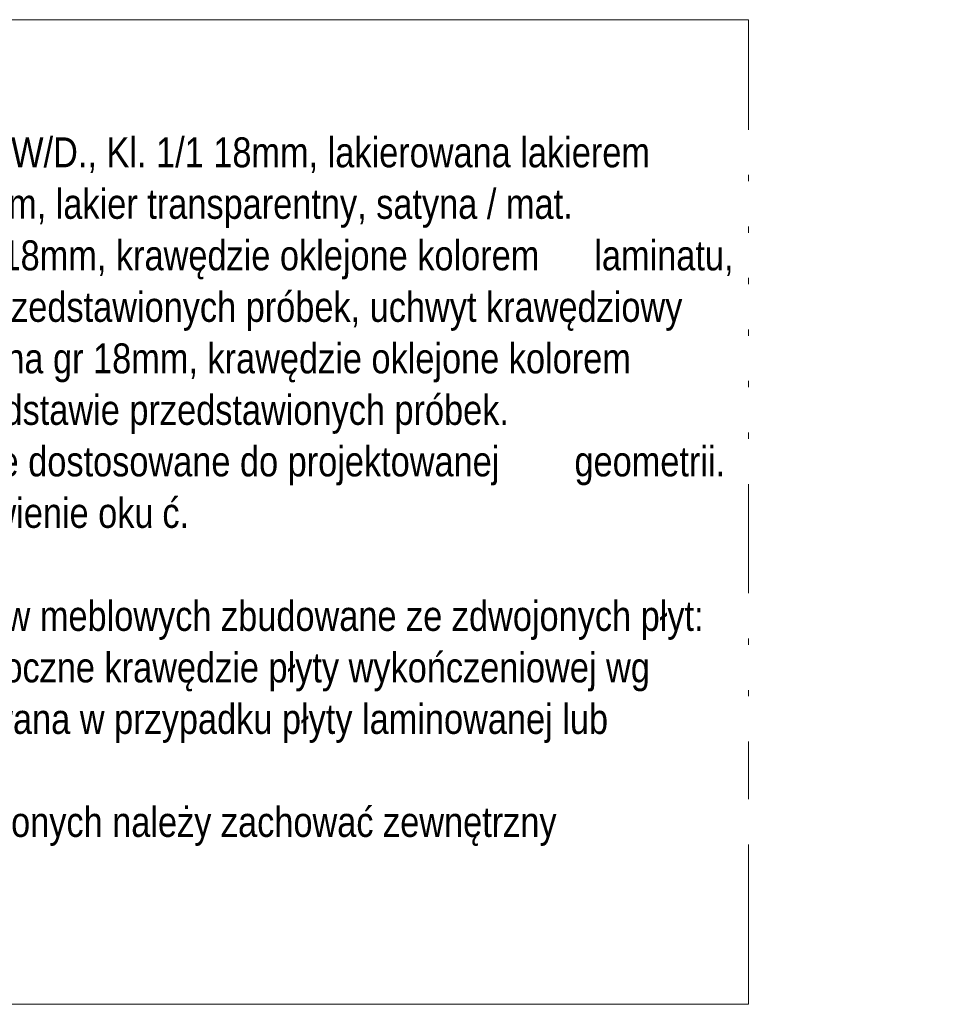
# Model space of a CAD drawing. Header units: centimetres. Extents: x 13709 to 15882, y -102 to 13710.
# Tile 5 of 7: x 15263 to 15882, y -102 to 556. Entities that reach past the tile are written whole.
import ezdxf

# ---------------------------------------------------------------- set-up
doc = ezdxf.new("R2010")
doc.units = ezdxf.units.CM
doc.layers.add('G-ANNO-TEXT', color=231, linetype='Continuous', lineweight=9)
doc.styles.add('Arial Narrow_1', font='ARIALN.TTF', dxfattribs={"height": 20})

msp = doc.modelspace()

# ---------------------------------------------------------------- linework, layer by layer
at = {"layer": 'G-ANNO-TEXT', "color": 250, "flags": 128}
msp.add_lwpolyline([(14742.52, 555.79), (15749.8, 555.79), (15749.8, -101.71), (14742.52, -101.71)], close=True, dxfattribs=at)

# ---------------------------------------------------------------- next in the draw order: texts
at = {"layer": 'G-ANNO-TEXT', "color": 7, "char_height": 20, "attachment_point": 1, "style": 'Arial Narrow_1', "bg_fill": 3, "box_fill_scale": 1.25, "bg_fill_color": 256, "bg_fill_true_color": 13158600, "bg_fill_transparency": 0}
for s, insert, width in [('Korpusy i plecy Sklejka iglasta Sosna W/D., Kl. 1/1 18mm, lakierowana lakierem ', (14871.52, 477.22), 1026.16), ('ładnikowym chemoutwardzalnym, lakier transparentny, satyna / mat.', (14938.33, 442.83), 869.0293), (' zestawienie oku', (15183.07, 236.45), 212.4472), ('ścianki korpusów meblowych zbudowane ze zdwojonych płyt: ', (15095.76, 167.66), 789.6622), ('W przypadku zastosowania płyt zdwojonych należy zachować zewnętrzny ', (14871.52, 30.08), 948.3963)]:
    msp.add_mtext(s, dxfattribs=dict(at, insert=insert, width=width))

# ---------------------------------------------------------------- next in the draw order: texts
for s, insert, width in [('Fronty płyta meblowa laminowana gr 18mm, krawędzie oklejone kolorem ', (14871.52, 408.43), 931.5609), ('ć.', (15358.36, 236.45), 22.4473), ('konstrukcyjnej i wykończeniowej. Widoczne krawędzie płyty wykończeniowej wg ', (14871.52, 133.26), 1025.3583)]:
    msp.add_mtext(s, dxfattribs=dict(at, insert=insert, width=width))

# ---------------------------------------------------------------- next in the draw order: texts
for s, insert, width in [('\\fArial Narrow|b0|i0|c238|p34|; ', (15640.14, 408.43), 8.0169), ('kolor: wg zestawienia na podstawie przedstawionych próbek, uchwyt krawędziowy', (14871.52, 374.03), 1044.5988), ('przyjętego materiału. Okleina laminowana w przypadku płyty laminowanej lub ', (14871.52, 98.87), 990.0841)]:
    msp.add_mtext(s, dxfattribs=dict(at, insert=insert, width=width))

# ---------------------------------------------------------------- next in the draw order: texts
for s, insert, width in [('laminatu, ', (15646.75, 408.43), 122.6582), ('Półki i blacik płyta meblowa laminowana gr 18mm, krawędzie oklejone kolorem ', (14871.52, 339.64), 1008.5229)]:
    msp.add_mtext(s, dxfattribs=dict(at, insert=insert, width=width))

# ---------------------------------------------------------------- next in the draw order: texts
at = {"layer": 'G-ANNO-TEXT', "color": 7, "insert": (14871.52, 305.24), "char_height": 20, "width": 900.2951, "attachment_point": 1, "style": 'Arial Narrow_1', "bg_fill": 3, "box_fill_scale": 1.25, "bg_fill_color": 256, "bg_fill_true_color": 13158600, "bg_fill_transparency": 0}
msp.add_mtext('laminatu, kolor: wg zestawienia na podstawie przedstawionych próbek.', dxfattribs=at)

# ---------------------------------------------------------------- next in the draw order: texts
at = {"layer": 'G-ANNO-TEXT', "color": 7, "insert": (14871.52, 270.85), "char_height": 20, "width": 899.4934, "attachment_point": 1, "style": 'Arial Narrow_1', "bg_fill": 3, "box_fill_scale": 1.25, "bg_fill_color": 256, "bg_fill_true_color": 13158600, "bg_fill_transparency": 0}
msp.add_mtext('Prowadnice, okucia, zawiasy meblowe dostosowane do projektowanej ', dxfattribs=at)

# ---------------------------------------------------------------- next in the draw order: texts
at = {"layer": 'G-ANNO-TEXT', "color": 7, "insert": (15613.68, 270.85), "char_height": 20, "width": 24.0506, "attachment_point": 1, "style": 'Arial Narrow_1', "bg_fill": 3, "box_fill_scale": 1.25, "bg_fill_color": 256, "bg_fill_true_color": 13158600, "bg_fill_transparency": 0}
msp.add_mtext('\\fArial Narrow|b0|i0|c238|p34|;^I', dxfattribs=at)

# ---------------------------------------------------------------- next in the draw order: texts
at = {"layer": 'G-ANNO-TEXT', "color": 7, "insert": (15633.52, 270.85), "char_height": 20, "width": 133.8818, "attachment_point": 1, "style": 'Arial Narrow_1', "bg_fill": 3, "box_fill_scale": 1.25, "bg_fill_color": 256, "bg_fill_true_color": 13158600, "bg_fill_transparency": 0}
msp.add_mtext('geometrii. ', dxfattribs=at)

doc.saveas('drawing.dxf')
